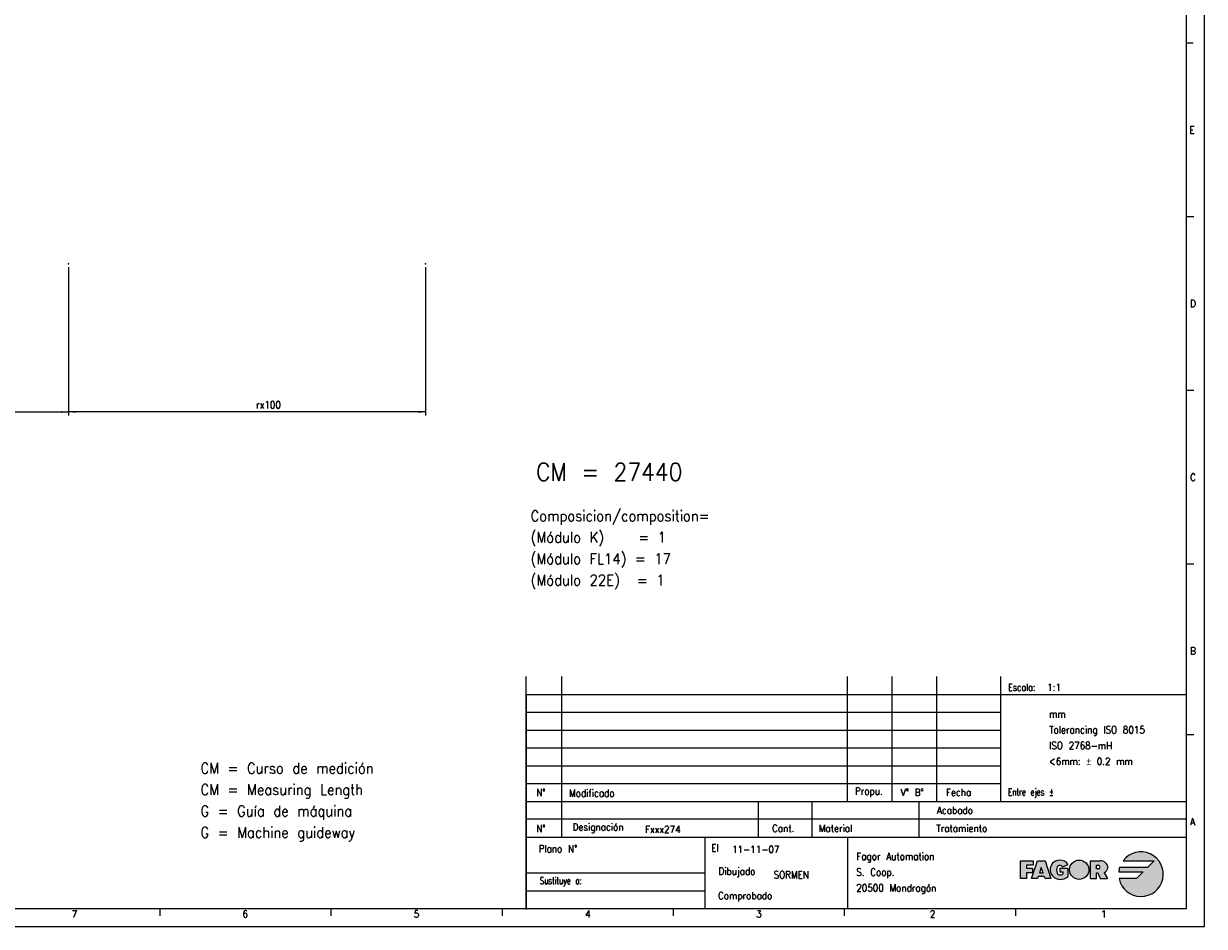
# Model space of a CAD drawing. Header units: inches. Extents: x -381 to 28422, y -418 to 176.
# Tile 9 of 49: x 128 to 459, y -418 to -165. Entities that reach past the tile are written whole.
import ezdxf

# ---------------------------------------------------------------- set-up
doc = ezdxf.new("R2010")
doc.units = ezdxf.units.IN
doc.layers.add('1', color=7, linetype='Continuous')
doc.styles.add('CONVERTER_12', font='txt.shx', dxfattribs={"width": 0.9})
doc.styles.add('CONVERTER_13', font='txt.shx', dxfattribs={"width": 0.72})
doc.styles.add('CONVERTER_14', font='txt.shx', dxfattribs={"width": 0.81})
doc.dimstyles.new('ME10_DIM_53', dxfattribs={"dimtxt": 2, "dimasz": 2, "dimexe": 1, "dimexo": 1, "dimgap": 1, "dimtad": 1, "dimdsep": 46, "dimtxsty": 'CONVERTER_12', "dimsah": 1, "dimcen": 0.09, "dimclrd": 2, "dimclre": 2, "dimclrt": 2, "dimadec": 0, "dimazin": 0, "dimtfac": 1, "dimtdec": 4, "dimtix": 1, "dimtmove": 0, "dimatfit": 3, "dimfxl": 1, "dimtolj": 1, "dimtzin": 0, "dimarcsym": 0})
doc.dimstyles.new('ME10_DIM_54', dxfattribs={"dimtxt": 2, "dimasz": 2, "dimexe": 1, "dimexo": 1, "dimgap": 1, "dimtad": 1, "dimdsep": 46, "dimtxsty": 'CONVERTER_12', "dimsah": 1, "dimcen": 0.09, "dimclrd": 2, "dimclre": 2, "dimclrt": 2, "dimadec": 0, "dimazin": 0, "dimtfac": 1, "dimtdec": 4, "dimtix": 1, "dimtmove": 0, "dimatfit": 3, "dimfxl": 1, "dimtolj": 1, "dimtzin": 0, "dimarcsym": 0})

# ---------------------------------------------------------------- blocks, each defined once
blk = doc.blocks.new('Alzado1__99', base_point=(-7.61971641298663, -226.9593064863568))
at = {"layer": '1', "color": 7}
blk.add_point((240.680731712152, -232.6909571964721), dxfattribs=at)
blk = doc.blocks.new('1__102', base_point=(-72.84170063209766, -239.5242131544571))
blk.add_blockref('Alzado1__99', (-7.61971641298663, -226.9593064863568))
blk = doc.blocks.new('*D160')
at = {"layer": '1', "color": 2, "linetype": 'Continuous'}
for p, q in [((40.68073171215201, -233.6909571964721), (40.68073171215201, -275.2266028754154)), ((140.680731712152, -233.6909571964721), (140.680731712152, -275.2266028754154)), ((40.68073171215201, -274.2266028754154), (140.680731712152, -274.2266028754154))]:
    blk.add_line(p, q, dxfattribs=at)
at = {"layer": '1', "color": 2}
for points in [[(42.68073171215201, -273.9632978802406), (42.68073171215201, -274.4899078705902), (40.68073171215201, -274.2266028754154)], [(138.680731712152, -274.4899078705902), (138.680731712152, -273.9632978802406), (140.680731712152, -274.2266028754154)]]:
    blk.add_solid(points, dxfattribs=at)
at = {"layer": '1', "color": 2, "insert": (93.1791434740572, -273.2266028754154), "char_height": 2, "attachment_point": 7, "rotation": 0.00013888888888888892, "line_spacing_factor": 0.60024009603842, "style": 'CONVERTER_12'}
blk.add_mtext('100', dxfattribs=at)
blk = doc.blocks.new('*D161')
at = {"layer": '1', "color": 2, "linetype": 'Continuous'}
for p, q in [((140.680731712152, -233.6909571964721), (140.680731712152, -275.2266028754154)), ((240.680731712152, -233.6909571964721), (240.680731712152, -275.2266028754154)), ((240.680731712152, -274.2266028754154), (140.680731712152, -274.2266028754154))]:
    blk.add_line(p, q, dxfattribs=at)
at = {"layer": '1', "color": 2}
for points in [[(142.680731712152, -273.9632978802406), (142.680731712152, -274.4899078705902), (140.680731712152, -274.2266028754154)], [(238.680731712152, -274.4899078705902), (238.680731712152, -273.9632978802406), (240.680731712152, -274.2266028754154)]]:
    blk.add_solid(points, dxfattribs=at)
at = {"layer": '1', "color": 2, "insert": (193.1950855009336, -273.2266108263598), "char_height": 2, "attachment_point": 7, "rotation": 0.00013888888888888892, "line_spacing_factor": 0.60024009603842, "style": 'CONVERTER_12'}
blk.add_mtext('\\C2;rx\\C2;100', dxfattribs=at)
blk = doc.blocks.new('1__103', base_point=(310, -313.5))
at = {"layer": '1', "color": 2, "insert": (270.1, -323.85), "char_height": 3, "attachment_point": 7, "line_spacing_factor": 1.20048019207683, "style": 'CONVERTER_12'}
blk.add_mtext('Composicion/composition=\\P(Módulo K)    = 1\\P(Módulo FL14) = 17\\P(Módulo 22E)  = 1', dxfattribs=at)
blk = doc.blocks.new('Pegar2', base_point=(310, -313.5))
at = {"layer": '1'}
blk.add_blockref('1__103', (310, -313.5), dxfattribs=at)
blk = doc.blocks.new('1__104', base_point=(310, -313.5))
blk.add_blockref('Pegar2', (310, -313.5))
blk = doc.blocks.new('Pegar3', base_point=(310, -313.5))
at = {"layer": '1'}
blk.add_blockref('1__104', (310, -313.5), dxfattribs=at)
blk = doc.blocks.new('1__105', base_point=(310, -313.5))
blk.add_blockref('Pegar3', (310, -313.5))
blk = doc.blocks.new('Pegar4', base_point=(310, -313.5))
at = {"layer": '1'}
blk.add_blockref('1__105', (310, -313.5), dxfattribs=at)
blk = doc.blocks.new('tolerancias', base_point=(401.8687695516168, -383.3796663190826))
at = {"layer": '1', "color": 7}
blk.add_point((401.8687695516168, -383.3796663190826), dxfattribs=at)
blk = doc.blocks.new('Marco_a1', base_point=(38.86876955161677, -121.3796663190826))
at = {"layer": '1', "linetype": 'Continuous'}
blk.add_hatch(color=2, dxfattribs=at).paths.add_polyline_path([(410.8820959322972, -401.2552611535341), (409.0070959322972, -401.2552611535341), (409.0070959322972, -402.0885944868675), (410.6737625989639, -402.0885944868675), (410.6737625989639, -402.9219278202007), (410.6737625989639, -403.3385944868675), (409.0070959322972, -403.3385944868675), (409.0070959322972, -405.0052611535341), (407.3404292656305, -405.0052611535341), (407.3404292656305, -400.0052611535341), (410.8820959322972, -400.0052611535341)])
h = blk.add_hatch(color=2, dxfattribs=at)
h.paths.add_polyline_path([(414.2154292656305, -405.0052611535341), (414.0070959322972, -404.3802611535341), (412.3404292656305, -404.3802611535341), (412.1320959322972, -405.0052611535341), (410.4654292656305, -405.0052611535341), (412.1320959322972, -400.0052611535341), (414.2154292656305, -400.0052611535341), (415.8820959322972, -405.0052611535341)])
h.paths.add_polyline_path([(413.1737625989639, -401.8802611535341), (412.6876514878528, -403.3385944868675), (413.659873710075, -403.3385944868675)], flags=16)
h = blk.add_hatch(color=2, dxfattribs=at)
edge = h.paths.add_edge_path()
edge.add_line((418.3855508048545, -402.0885944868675), (418.3855508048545, -403.1302611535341))
edge.add_line((418.3855508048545, -403.1302611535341), (419.2188841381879, -403.1302611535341))
edge.add_line((419.2188841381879, -403.1302611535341), (419.2188841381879, -403.7552611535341))
edge.add_arc((418.3855508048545, -402.1927611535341), 1.770833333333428, 270, 298.07248693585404, ccw=False)
edge.add_arc((418.3855508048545, -403.1302611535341), 0.833333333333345, 202.6198649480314, 270, ccw=False)
edge.add_arc((419.6355508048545, -402.6094278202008), 2.187499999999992, 154.6230664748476, 202.6198649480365, ccw=False)
edge.add_arc((418.3831829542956, -402.0885978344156), 0.8353864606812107, 29.918998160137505, 150.0810018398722, ccw=False)
edge.add_line((419.1072386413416, -401.6719278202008), (420.6642732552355, -401.0469278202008))
edge.add_arc((418.3820959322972, -402.5052611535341), 2.708333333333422, 32.57897039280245, 90)
edge.add_arc((418.3820959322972, -402.5052611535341), 2.708333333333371, 90, 219.5977388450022)
edge.add_arc((418.5607714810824, -402.1093216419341), 3.104272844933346, 223.1289646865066, 312.983270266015)
edge.add_line((420.6772174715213, -404.3802611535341), (420.6772174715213, -402.0885944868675))
edge.add_line((420.6772174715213, -402.0885944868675), (418.3855508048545, -402.0885944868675))
h = blk.add_hatch(color=2, dxfattribs=at)
edge = h.paths.add_edge_path()
edge.add_arc((423.7985893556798, -402.5052611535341), 2.708333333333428, 0, 360)
h = blk.add_hatch(color=2, dxfattribs=at)
edge = h.paths.add_edge_path()
edge.add_arc((430.1555290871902, -401.8289445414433), 1.643411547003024, -66.72332945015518, 50.761309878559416, ccw=False)
edge.add_line((430.8049584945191, -403.3385944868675), (431.7315329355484, -405.0052611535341))
edge.add_line((431.7315329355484, -405.0052611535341), (429.6498073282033, -405.0052611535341))
edge.add_line((429.6498073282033, -405.0052611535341), (429.0248073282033, -403.3385944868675))
edge.add_line((429.0248073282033, -403.3385944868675), (428.6081406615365, -403.3385944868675))
edge.add_line((428.6081406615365, -403.3385944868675), (428.6081406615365, -405.0052611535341))
edge.add_line((428.6081406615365, -405.0052611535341), (426.9414739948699, -405.0052611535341))
edge.add_line((426.9414739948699, -405.0052611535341), (426.9414739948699, -400.0052611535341))
edge.add_line((426.9414739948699, -400.0052611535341), (428.6081406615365, -400.0052611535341))
edge.add_line((428.6081406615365, -400.0052611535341), (429.6498073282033, -400.0052611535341))
edge.add_arc((429.6498073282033, -402.4481664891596), 2.442905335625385, 50.76130987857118, 90, ccw=False)
edge = h.paths.add_edge_path(flags=16)
edge.add_arc((429.1289739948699, -401.7760944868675), 0.5208333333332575, 270, 450)
edge.add_line((429.1289739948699, -401.2552611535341), (428.6081406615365, -401.2552611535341))
edge.add_line((428.6081406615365, -401.2552611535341), (428.6081406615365, -402.2969278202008))
edge.add_line((428.6081406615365, -402.2969278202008), (429.1289739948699, -402.2969278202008))
h = blk.add_hatch(color=2, dxfattribs=at)
edge = h.paths.add_edge_path()
edge.add_line((444.8404292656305, -400.0052611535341), (442.9654292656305, -401.8802611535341))
edge.add_line((442.9654292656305, -401.8802611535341), (435.1283092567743, -401.8802611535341))
edge.add_arc((441.0904292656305, -403.7552611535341), 6.250000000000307, 162.5423968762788, 174.2608295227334)
edge.add_line((434.871757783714, -403.1302611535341), (441.7154292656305, -403.1302611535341))
edge.add_line((441.7154292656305, -403.1302611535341), (439.8404292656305, -405.0052611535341))
edge.add_line((439.8404292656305, -405.0052611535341), (434.9667049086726, -405.0052611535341))
edge.add_arc((441.0904292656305, -403.7552611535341), 6.249999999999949, 191.5369590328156, 503.130102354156)
edge.add_line((436.0904292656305, -400.0052611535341), (444.8404292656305, -400.0052611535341))
at = {"layer": '1', "color": 2, "linetype": 'Continuous'}
for p, q in [((458.8687695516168, -418.3796663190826), (458.8687695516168, 175.6203336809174)), ((455.7169153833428, -170.8463329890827), (453.7169153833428, -170.8463329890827)), ((455.8687695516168, -219.5129996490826), (453.8687695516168, -219.5129996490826)), ((455.8687695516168, -268.1796663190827), (453.8687695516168, -268.1796663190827)), ((455.8687695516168, -316.8463329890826), (453.8687695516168, -316.8463329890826)), ((268.8687695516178, -353.3796663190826), (453.8687695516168, -353.3796663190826)), ((268.8687695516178, -358.3796663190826), (401.8687695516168, -358.3796663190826)), ((268.8687695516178, -363.3796663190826), (401.8687695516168, -363.3796663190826)), ((455.8687695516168, -364.7129996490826), (453.8687695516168, -364.7129996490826)), ((268.8687695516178, -368.3796663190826), (401.8687695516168, -368.3796663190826)), ((268.8687695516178, -373.3796663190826), (401.8687695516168, -373.3796663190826)), ((268.8687695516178, -378.3796663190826), (401.8687695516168, -378.3796663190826)), ((453.8687695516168, -388.3796663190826), (268.8687695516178, -388.3796663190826)), ((407.3404292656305, -400.0052611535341), (410.8820959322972, -400.0052611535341)), ((407.3404292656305, -405.0052611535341), (407.3404292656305, -400.0052611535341)), ((410.4654292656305, -405.0052611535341), (412.1320959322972, -400.0052611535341)), ((410.8820959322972, -400.0052611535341), (410.8820959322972, -401.2552611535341)), ((412.1320959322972, -400.0052611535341), (414.2154292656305, -400.0052611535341)), ((414.2154292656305, -400.0052611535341), (415.8820959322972, -405.0052611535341)), ((426.9414739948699, -400.0052611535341), (428.6081406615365, -400.0052611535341)), ((426.9414739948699, -405.0052611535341), (426.9414739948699, -400.0052611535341)), ((428.6081406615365, -400.0052611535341), (429.6498073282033, -400.0052611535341)), ((436.0904292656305, -400.0052611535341), (444.8404292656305, -400.0052611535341)), ((444.8404292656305, -400.0052611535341), (442.9654292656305, -401.8802611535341)), ((409.0070959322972, -401.2552611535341), (409.0070959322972, -402.0885944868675)), ((410.8820959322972, -401.2552611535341), (409.0070959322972, -401.2552611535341)), ((409.0070959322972, -402.0885944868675), (410.6737625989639, -402.0885944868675)), ((409.0070959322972, -403.3385944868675), (409.0070959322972, -405.0052611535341)), ((410.6737625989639, -403.3385944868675), (409.0070959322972, -403.3385944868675)), ((410.6737625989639, -402.0885944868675), (410.6737625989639, -402.9219278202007)), ((410.6737625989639, -402.9219278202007), (410.6737625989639, -403.3385944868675)), ((413.1737625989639, -401.8802611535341), (412.6876514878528, -403.3385944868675)), ((412.6876514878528, -403.3385944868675), (413.659873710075, -403.3385944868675)), ((413.659873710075, -403.3385944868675), (413.1737625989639, -401.8802611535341)), ((418.3855508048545, -402.0885944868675), (420.6772174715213, -402.0885944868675)), ((418.3855508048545, -402.0885944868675), (418.3855508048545, -403.1302611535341)), ((418.3855508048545, -403.1302611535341), (419.2188841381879, -403.1302611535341)), ((419.1072386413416, -401.6719278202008), (420.6642732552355, -401.0469278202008)), ((419.2188841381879, -403.1302611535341), (419.2188841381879, -403.7552611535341)), ((420.6772174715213, -404.3802611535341), (420.6772174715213, -402.0885944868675)), ((428.6081406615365, -401.2552611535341), (429.1289739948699, -401.2552611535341)), ((428.6081406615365, -402.2969278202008), (428.6081406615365, -401.2552611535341)), ((429.1289739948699, -402.2969278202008), (428.6081406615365, -402.2969278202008)), ((428.6081406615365, -405.0052611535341), (428.6081406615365, -403.3385944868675)), ((428.6081406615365, -403.3385944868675), (429.0248073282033, -403.3385944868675)), ((429.0248073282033, -403.3385944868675), (429.6498073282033, -405.0052611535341)), ((430.8049584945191, -403.3385944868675), (431.7315329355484, -405.0052611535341)), ((434.871757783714, -403.1302611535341), (441.7154292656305, -403.1302611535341)), ((442.9654292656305, -401.8802611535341), (435.1283092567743, -401.8802611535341)), ((441.7154292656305, -403.1302611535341), (439.8404292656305, -405.0052611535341)), ((409.0070959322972, -405.0052611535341), (407.3404292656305, -405.0052611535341)), ((412.1320959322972, -405.0052611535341), (410.4654292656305, -405.0052611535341)), ((412.3404292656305, -404.3802611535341), (412.1320959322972, -405.0052611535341)), ((414.0070959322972, -404.3802611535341), (412.3404292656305, -404.3802611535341)), ((414.2154292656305, -405.0052611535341), (414.0070959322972, -404.3802611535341)), ((415.8820959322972, -405.0052611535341), (414.2154292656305, -405.0052611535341)), ((426.9414739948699, -405.0052611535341), (428.6081406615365, -405.0052611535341)), ((429.6498073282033, -405.0052611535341), (431.7315329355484, -405.0052611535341)), ((439.8404292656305, -405.0052611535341), (434.9667049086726, -405.0052611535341)), ((268.8687695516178, -408.3796663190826), (318.8687695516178, -408.3796663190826)), ((166.2217107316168, -413.4260551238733), (166.2217107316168, -415.4260551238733)), ((214.1628872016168, -413.4260551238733), (214.1628872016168, -415.4260551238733)), ((262.104063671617, -413.4260551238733), (262.104063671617, -415.4260551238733)), ((310.0452401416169, -413.4260551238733), (310.0452401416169, -415.4260551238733)), ((357.9864166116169, -413.4260551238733), (357.9864166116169, -415.4260551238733)), ((405.9275930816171, -413.3796663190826), (405.9275930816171, -415.3796663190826)), ((-381.1312304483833, -418.3796663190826), (458.8687695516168, -418.3796663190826))]:
    blk.add_line(p, q, dxfattribs=at)
at = {"layer": '1', "color": 7, "linetype": 'Continuous'}
for p, q in [((453.8687695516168, -413.3796663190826), (453.8687695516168, 170.6203336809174)), ((268.8687695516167, -413.3796663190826), (268.8687695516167, -348.3796663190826)), ((278.8687695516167, -393.3796663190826), (278.8687695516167, -348.3796663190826)), ((358.8687695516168, -383.3796663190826), (358.8687695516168, -348.3796663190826)), ((371.3687695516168, -383.3796663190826), (371.3687695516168, -348.3796663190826)), ((383.8687695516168, -383.3796663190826), (383.8687695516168, -348.3796663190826)), ((401.8687695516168, -383.3796663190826), (401.8687695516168, -348.3796663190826)), ((268.8687695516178, -383.3796663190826), (453.8687695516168, -383.3796663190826)), ((333.8687695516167, -383.3796663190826), (333.8687695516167, -393.3796663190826)), ((348.8687695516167, -383.3796663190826), (348.8687695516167, -393.3796663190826)), ((378.8687695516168, -383.3796663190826), (378.8687695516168, -393.3796663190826)), ((268.8687695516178, -393.3796663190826), (453.8687695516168, -393.3796663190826)), ((318.8687695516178, -393.3796663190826), (318.8687695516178, -403.3796663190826)), ((358.8687695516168, -393.3796663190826), (358.8687695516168, -413.3796663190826)), ((268.8687695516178, -403.3796663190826), (318.8687695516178, -403.3796663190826)), ((318.8687695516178, -403.3796663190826), (318.8687695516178, -408.3796663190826)), ((318.8687695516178, -408.3796663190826), (318.8687695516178, -413.3796663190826)), ((-361.1312304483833, -413.3796663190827), (453.8687695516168, -413.3796663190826))]:
    blk.add_line(p, q, dxfattribs=at)
at = {"layer": '1', "color": 6, "linetype": 'Continuous'}
blk.add_line((268.8687695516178, -353.6147022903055), (268.8687695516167, -413.6147022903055), dxfattribs=at)
at = {"layer": '1', "color": 2, "linetype": 'Continuous'}
blk.add_circle((423.7985893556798, -402.5052611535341), 2.708333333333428, dxfattribs=at)
for centre, radius, start, end in [((418.3820959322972, -402.5052611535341), 2.708333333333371, 90, 219.5977388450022), ((418.3820959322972, -402.5052611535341), 2.708333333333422, 32.57897039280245, 90), ((429.6498073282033, -402.4481664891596), 2.442905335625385, 50.76130987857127, 90), ((441.0904292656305, -403.7552611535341), 6.249999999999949, 191.5369590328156, 143.130102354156), ((419.6355508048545, -402.6094278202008), 2.187499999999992, 154.6230664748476, 202.6198649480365), ((418.3855508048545, -403.1302611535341), 0.833333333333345, 202.6198649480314, 270), ((418.3831829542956, -402.0885978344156), 0.8353864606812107, 29.91899816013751, 150.0810018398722), ((429.1289739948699, -401.7760944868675), 0.5208333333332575, 270, 90), ((430.1555290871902, -401.8289445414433), 1.643411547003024, 293.2766705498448, 50.7613098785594), ((441.0904292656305, -403.7552611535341), 6.250000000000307, 162.5423968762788, 174.2608295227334), ((418.5607714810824, -402.1093216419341), 3.104272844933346, 223.1289646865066, 312.983270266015), ((418.3855508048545, -402.1927611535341), 1.770833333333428, 270, 298.072486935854)]:
    blk.add_arc(centre, radius, start, end, dxfattribs=at)
at = {"layer": '1', "color": 2}
for s, height, style, width, p in [('CM = 27440', 5, 'CONVERTER_12', 0.9, (271.6257590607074, -293.528511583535)), ('Escala:', 2, 'CONVERTER_14', 0.81, (403.8687695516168, -352.3796663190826)), ('El', 2, 'CONVERTER_12', 0.9, (320.7253003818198, -397.3796663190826))]:
    blk.add_text(s, height=height, dxfattribs=dict(at, style=style, width=width)).set_placement(p)
for s, insert, char_height, attachment_point, line_spacing_factor, style in [('E', (454.7169153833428, -195.1796663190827), 2, 4, 1.20048019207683, 'CONVERTER_12'), ('D', (454.8687695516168, -243.8463329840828), 2, 4, 1.20048019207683, 'CONVERTER_12'), ('C', (454.8687695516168, -292.5129996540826), 2, 4, 1.20048019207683, 'CONVERTER_12'), ('B', (454.8687695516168, -341.1796663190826), 2, 4, 1.20048019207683, 'CONVERTER_12'), ('mm\\PTolerancing ISO 8015\\PISO 2768-mH\\P<6mm: {\\Fgdt;`} 0.2 mm', (415.3801489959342, -365.498247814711), 2, 4, 1.32052821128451, 'CONVERTER_12'), ('CM = Curso de medición\\PCM = Measuring Length\\PG = Guía de máquina\\PG = Machine guideway', (177.6157323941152, -394.5604684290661), 3, 7, 1.20048019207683, 'CONVERTER_12'), ('N°', (272.990225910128, -380.8796663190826), 2, 5, 1.32052821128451, 'CONVERTER_12'), ('Modificado', (280.8954422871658, -381.0480826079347), 2, 4, 1.32052821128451, 'CONVERTER_12'), ('Propu.', (360.9564625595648, -380.8119144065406), 2, 4, 1.32052821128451, 'CONVERTER_12'), ('V° B°', (373.7932646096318, -380.8119144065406), 2, 4, 1.20048019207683, 'CONVERTER_12'), ('Fecha', (386.4626283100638, -380.8119144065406), 2, 4, 1.32052821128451, 'CONVERTER_12'), ('Entre ejes ±', (403.8687695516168, -382.3796663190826), 2, 7, 1.32052821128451, 'CONVERTER_13'), ('Acabado', (394.0347511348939, -385.8796663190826), 2, 6, 1.32052821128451, 'CONVERTER_12'), ('N°', (272.990225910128, -390.9564089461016), 2, 5, 1.32052821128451, 'CONVERTER_12'), ('Designación', (281.8687695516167, -390.8796663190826), 2, 4, 1.32052821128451, 'CONVERTER_12'), ('Cant.', (340.8687695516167, -390.8796663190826), 2, 5, 1.32052821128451, 'CONVERTER_12'), ('Material', (350.8687695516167, -390.8796663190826), 2, 4, 1.32052821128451, 'CONVERTER_12'), ('Tratamiento', (398.0347511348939, -390.8796663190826), 2, 6, 1.32052821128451, 'CONVERTER_12'), ('A', (454.8687695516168, -389.0463329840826), 2, 4, 1.20048019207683, 'CONVERTER_12'), ('Plano N°', (283.2007075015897, -396.6351838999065), 2, 6, 1.32052821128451, 'CONVERTER_12'), ('Fagor Automation\\PS. Coop.\\P20500 Mondragón', (361.3421985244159, -403.5150845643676), 2, 4, 1.32052821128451, 'CONVERTER_12'), ('Dibujado', (333.0886147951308, -403.2478935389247), 2, 6, 1.32052821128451, 'CONVERTER_12'), ('Sustituye a:', (284.4291902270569, -405.8796663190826), 2, 6, 1.32052821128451, 'CONVERTER_13'), ('Comprobado', (337.8119788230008, -410.0967713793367), 2, 6, 1.32052821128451, 'CONVERTER_12'), ('7', (141.5259386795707, -414.9260551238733), 2, 4, 1.20048019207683, 'CONVERTER_12'), ('6', (189.3791898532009, -414.9260551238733), 2, 4, 1.20048019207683, 'CONVERTER_12'), ('5', (237.3529070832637, -414.9260551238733), 2, 4, 1.20048019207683, 'CONVERTER_12'), ('4', (285.3640039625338, -414.9260551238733), 2, 4, 1.20048019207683, 'CONVERTER_12'), ('3', (333.2920379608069, -414.9260551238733), 2, 4, 1.20048019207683, 'CONVERTER_12'), ('2', (381.9570048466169, -414.9260551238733), 2, 4, 1.20048019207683, 'CONVERTER_12'), ('1', (429.8981813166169, -414.9260551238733), 2, 4, 1.20048019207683, 'CONVERTER_12')]:
    blk.add_mtext(s, dxfattribs=dict(at, insert=insert, char_height=char_height, attachment_point=attachment_point, line_spacing_factor=line_spacing_factor, style=style))
blk = doc.blocks.new('Top', base_point=(38.86876955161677, -121.3796663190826))
blk.add_blockref('Marco_a1', (38.86876955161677, -121.3796663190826))
blk = doc.blocks.new('_dummy_frame', base_point=(-381.1312304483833, -418.3796663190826))
blk.add_blockref('Top', (38.86876955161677, -121.3796663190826))
at = {"layer": '1'}
blk.add_blockref('tolerancias', (401.8687695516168, -383.3796663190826), dxfattribs=at)
blk = doc.blocks.new('Pegar5', base_point=(-114.2417006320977, -514.4042131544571))
at = {"layer": '1', "color": 7}
blk.add_point((140.680731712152, -232.6909571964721), dxfattribs=at)
at = {"layer": '1'}
blk.add_blockref('1__102', (-72.84170063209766, -239.5242131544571), dxfattribs=at)
dim = blk.add_aligned_dim(p1=(140.680731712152, -232.6909571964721), p2=(40.68073171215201, -232.6909571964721), distance=41.53564567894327, dimstyle='ME10_DIM_53', dxfattribs=at)
dim.commit()
dim.dimension.update_dxf_attribs({"geometry": '*D160', "text_midpoint": (95.2791434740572, -272.2266028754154), "text_rotation": 0.00013888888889})
dim = blk.add_aligned_dim(p1=(140.680731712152, -232.6909571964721), p2=(240.680731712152, -232.6909571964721), distance=-41.53564567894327, dimstyle='ME10_DIM_54', override={"dimpost": 'rx<>'}, dxfattribs=at)
dim.commit()
dim.dimension.update_dxf_attribs({"geometry": '*D161', "text_midpoint": (196.850085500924, -272.2266028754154), "text_rotation": 0.00013888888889})

msp = doc.modelspace()

# ---------------------------------------------------------------- block references
for name, p in [('Pegar5', (-114.2417006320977, -514.4042131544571)), ('Pegar4', (310, -313.5))]:
    msp.add_blockref(name, p)
at = {"layer": '1'}
msp.add_blockref('_dummy_frame', (-381.1312304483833, -418.3796663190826), dxfattribs=at)

# ---------------------------------------------------------------- texts
at = {"layer": '1', "color": 2, "style": 'CONVERTER_12', "width": 0.9}
for s, p in [('1:1', (414.79988074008, -352.3796663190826)), ('Fxxx274', (302.170958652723, -392.1796663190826)), ('11-11-07', (326.554978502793, -397.792656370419)), ('SORMEN', (338.184280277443, -404.920292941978))]:
    msp.add_text(s, height=2, dxfattribs=at).set_placement(p)

doc.saveas('drawing.dxf')
